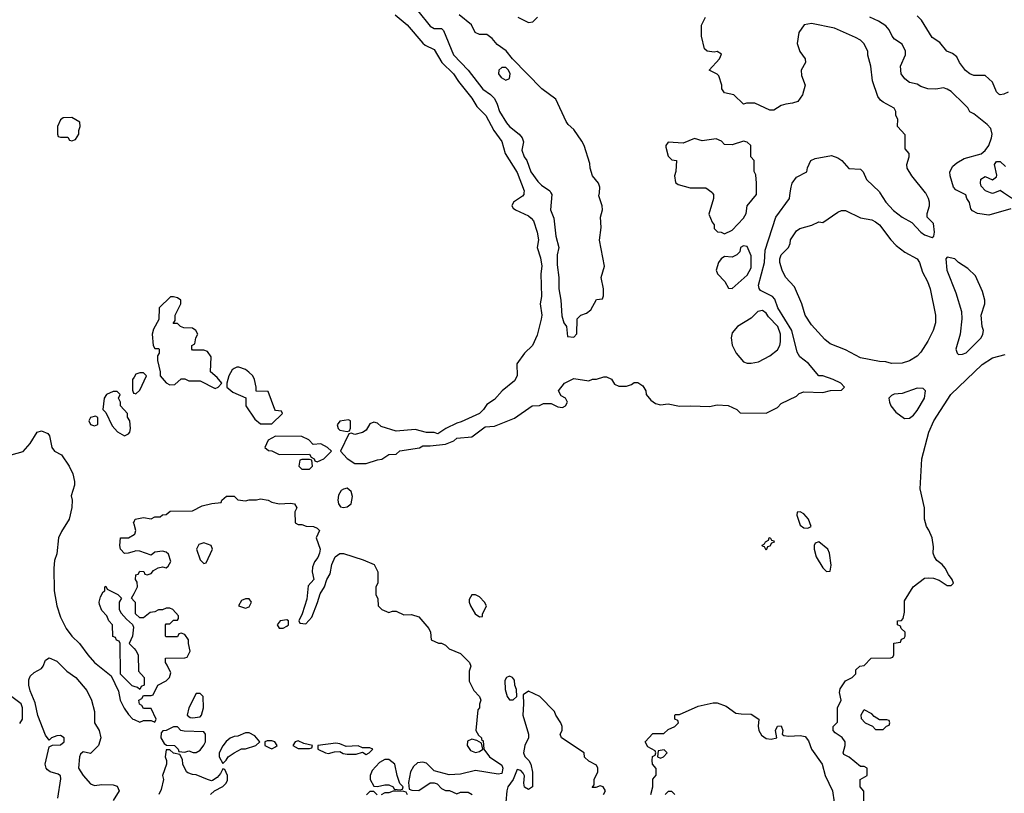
# Model space of a CAD drawing. Header units: inches. Extents: x 1793389 to 1900389, y 320802 to 470796.
# Tile 115 of 256: x 1859394 to 1864612, y 366816 to 370917. Entities that reach past the tile are written whole.
import ezdxf

# ---------------------------------------------------------------- set-up
doc = ezdxf.new("R2010")
doc.units = ezdxf.units.IN
doc.header["$MEASUREMENT"] = 0
for name, color, linetype in [('B8356', 7, 'Continuous'), ('B8357', 7, 'Continuous'), ('B8366', 7, 'Continuous'), ('B8367', 7, 'Continuous')]:
    doc.layers.add(name, color=color, linetype=linetype)

msp = doc.modelspace()

# ---------------------------------------------------------------- linework, layer by layer
at = {"layer": 'B8356', "color": 2}
for points, elevation in [([(1860000, 369022.4), (1859992, 369010), (1859992.7, 368952.7), (1859998, 368938), (1860000, 368937.3)], 218), ([(1859348, 368610), (1859412.5, 368627.5), (1859448.7, 368670), (1859486, 368730), (1859510, 368738), (1859543.6, 368723.6), (1859551.1, 368711.1), (1859564.7, 368650), (1859578, 368630), (1859616, 368610), (1859656, 368550), (1859676, 368510), (1859684.7, 368470), (1859684.7, 368450), (1859666.4, 368393.6), (1859671.3, 368370), (1859671.1, 368331.1), (1859656, 368270), (1859615.2, 368204.8), (1859599.1, 368170), (1859590, 368086), (1859578.8, 368050), (1859574.8, 368010), (1859576, 367890), (1859590.8, 367810), (1859610.7, 367750), (1859641, 367690), (1859671, 367650), (1859710.5, 367610.5), (1859754.8, 367550), (1859791.3, 367510), (1859878.8, 367438.8), (1859918, 367358), (1859927.3, 367310), (1859947.1, 367267.1), (1859970, 367234), (1859994, 367210), (1860000, 367207.3)], 214), ([(1860000, 368242.7), (1859998, 368250), (1860000, 368255)], 214), ([(1860000, 368097.9), (1859968.7, 368088.7), (1859950, 368088), (1859929, 368110), (1859924, 368130), (1859928.7, 368170), (1859970, 368170.8), (1860000, 368187.7)], 214), ([(1860000, 367383.1), (1859990, 367386), (1859928.4, 367448.4), (1859926, 367610), (1859922, 367622), (1859907.3, 367627.3), (1859902, 367642), (1859887.3, 367647.3), (1859886, 367710), (1859866, 367730), (1859856.4, 367756.4), (1859830, 367786), (1859816.4, 367816.4), (1859815.3, 367830), (1859823.1, 367856.9), (1859836.4, 367883.6), (1859846, 367890), (1859846, 367910), (1859850, 367914), (1859858, 367898), (1859914, 367870), (1859934, 367850), (1859922, 367830), (1859922, 367790), (1859931.6, 367771.6), (1859959.6, 367739.6), (1859991.3, 367711.3), (1859996.9, 367696.9), (1859991.6, 367648.4), (1859974, 367610), (1860000, 367584)], 214), ([(1860000, 367835.1), (1859986, 367850), (1860000, 367876.3)], 214), ([(1859597, 366790), (1859612.9, 366892.9), (1859609.4, 366909.4), (1859598, 366918), (1859555.3, 366930), (1859541.5, 366941.5), (1859534, 366950), (1859528.7, 366970), (1859550, 367062), (1859568.4, 367071.6), (1859610, 367074), (1859629.2, 367090), (1859629, 367110), (1859610, 367122.7), (1859590, 367120.9), (1859562, 367110), (1859550, 367098), (1859530, 367124), (1859490, 367229), (1859476.2, 367296.2), (1859450, 367359), (1859442.9, 367390), (1859442.9, 367417.1), (1859450, 367438), (1859470, 367456), (1859510, 367478), (1859519, 367490), (1859530, 367522), (1859550, 367534), (1859590, 367516), (1859644, 367464), (1859691.3, 367430), (1859750, 367362), (1859774.8, 367310), (1859791, 367250), (1859790.8, 367190), (1859814.8, 367150), (1859824.7, 367110), (1859811.3, 367070), (1859770, 367028), (1859730, 367035.3), (1859716.9, 367023.1), (1859711.1, 367008.9), (1859706, 366950), (1859731, 366910), (1859770, 366866), (1859790, 366858), (1859830, 366862.8), (1859890, 366862), (1859910, 366854), (1859922, 366830), (1859890, 366778)], 210), ([(1859394, 367186), (1859408, 367210), (1859408.7, 367270), (1859402, 367290), (1859338, 367338)], 214)]:
    msp.add_lwpolyline(points, dxfattribs=dict(at, elevation=elevation))
at = {"layer": 'B8356', "color": 2, "elevation": 218}
for points in [[(1859910, 368946), (1859890, 368946), (1859854, 368930), (1859842, 368910), (1859834, 368850), (1859850, 368834), (1859883.6, 368763.6), (1859911.6, 368731.6), (1859950, 368712), (1859970, 368722), (1859978, 368730), (1859982, 368750), (1859978, 368790), (1859966, 368810), (1859966, 368830), (1859928, 368870), (1859928, 368890), (1859918, 368910), (1859926, 368930)], [(1859795.3, 368815.3), (1859770, 368808), (1859761, 368790), (1859770, 368772), (1859790, 368764.7), (1859808, 368772), (1859808, 368808)]]:
    msp.add_lwpolyline(points, close=True, dxfattribs=at)
at = {"layer": 'B8357', "color": 2, "elevation": 218}
msp.add_lwpolyline([(1859670, 370398), (1859623.6, 370396.4), (1859610, 370386), (1859594, 370350), (1859594, 370310), (1859598, 370298), (1859610, 370294), (1859650, 370294), (1859658, 370278), (1859670, 370274), (1859690, 370282), (1859708, 370310), (1859708, 370330), (1859715.3, 370350), (1859713.6, 370373.6)], close=True, dxfattribs=at)
at = {"layer": 'B8366', "color": 2}
for points, elevation in [([(1862066.4, 370000), (1862066, 369990), (1862059.1, 369980.9), (1862011.3, 369950), (1862002.8, 369930), (1862010, 369918), (1862022, 369910), (1862090, 369877.3), (1862104.9, 369864.9), (1862116.3, 369850), (1862137.1, 369790), (1862143, 369750), (1862137.3, 369710), (1862154.6, 369654.6), (1862160.5, 369610), (1862155.5, 369570), (1862159.3, 369450), (1862153, 369410), (1862160.5, 369350), (1862158, 369330), (1862136.1, 369243.9), (1862111, 369190), (1862070, 369149), (1862028, 369092), (1862030.4, 369029.6), (1862016.8, 369003.2), (1861950.6, 368949.4), (1861910, 368904), (1861870, 368878), (1861851.3, 368850), (1861830, 368828.7), (1861734.4, 368785.6), (1861710, 368779), (1861652, 368750), (1861610, 368722), (1861590, 368728), (1861550, 368728), (1861490, 368744), (1861390, 368735.3), (1861310, 368761.2), (1861290, 368779), (1861270, 368784), (1861250, 368774), (1861230, 368742), (1861210, 368728.7), (1861170, 368718), (1861150, 368726), (1861138, 368722), (1861094, 368630), (1861130, 368591.3), (1861170, 368564.7), (1861230, 368564.7), (1861290, 368584.7), (1861312.9, 368587.1), (1861350, 368612), (1861390, 368614), (1861408.4, 368631.6), (1861512.7, 368647.3), (1861530, 368658), (1861570, 368658), (1861650, 368667.3), (1861695.1, 368684.9), (1861710, 368698), (1861790, 368706), (1861861.2, 368758.8), (1861910, 368762.8), (1862016, 368804), (1862110, 368871), (1862148.4, 368871.6), (1862170, 368882), (1862210, 368882), (1862245.4, 368865.4), (1862270, 368862), (1862286, 368870), (1862298, 368890), (1862286, 368910), (1862263.1, 368923.1), (1862248.7, 368950), (1862282, 368990), (1862330, 369014.8), (1862410, 369002), (1862430, 369011.3), (1862450, 369011.3), (1862490, 369024.7), (1862503.6, 369023.6), (1862530, 369012), (1862545.4, 368985.4), (1862570, 368974), (1862610, 368974), (1862636.4, 368983.6), (1862650, 368994), (1862670, 368994), (1862696.9, 368976.9), (1862712, 368950), (1862714, 368930), (1862739.6, 368899.6), (1862762.8, 368882.8), (1862790, 368876), (1862830, 368880.7), (1862890, 368867.7), (1862950, 368870.7), (1863050, 368866), (1863090, 368874.8), (1863148.4, 368871.6), (1863194, 368850), (1863212.7, 368832.7), (1863350, 368832), (1863410, 368862), (1863430, 368882), (1863510, 368922), (1863524.7, 368935.3), (1863550, 368944.7), (1863650, 368941), (1863691.6, 368951.6), (1863750, 368954), (1863766, 368970), (1863746, 368990), (1863706, 369010), (1863650, 369028.7), (1863629.1, 369029.1), (1863574.8, 369094.8), (1863529.2, 369130), (1863514.2, 369154.2), (1863485.6, 369270), (1863412, 369390), (1863396.1, 369436.1), (1863384, 369450), (1863320.7, 369480.7), (1863312.3, 369492.3), (1863309.5, 369509.5), (1863340.4, 369630), (1863344.7, 369695.3), (1863401.2, 369870), (1863473.2, 369970), (1863477.6, 370000)], 218), ([(1862209, 370000), (1862214, 369990), (1862207.7, 369910), (1862224.5, 369864.5), (1862236, 369770), (1862250.7, 369710), (1862242.8, 369670), (1862242.5, 369617.5), (1862250.8, 369550), (1862250.7, 369490), (1862262, 369430), (1862267.1, 369347.1), (1862278, 369310), (1862292, 369290), (1862298, 369238), (1862330, 369234), (1862347.3, 369252.7), (1862349.1, 369330.9), (1862368, 369350), (1862398, 369362), (1862420.2, 369379.8), (1862450, 369434), (1862482, 369438), (1862487.3, 369452.7), (1862488, 369490), (1862475.3, 369550), (1862494, 369610), (1862467.5, 369747.5), (1862475.5, 369815.5), (1862472.7, 369870), (1862482, 369910), (1862480.7, 369930), (1862464.1, 369984.1), (1862465.9, 370000)], 222), ([(1863063.6, 370000), (1863071.3, 369990), (1863071.3, 369970), (1863045.4, 369885.4), (1863063.6, 369843.6), (1863074, 369830), (1863074, 369810), (1863092.7, 369792.7), (1863111.6, 369791.6), (1863130, 369782), (1863170, 369802), (1863230, 369864.7), (1863244, 369890), (1863249.5, 369930.5), (1863299, 369990), (1863299, 370000)], 222), ([(1863952.9, 370000), (1863984, 369950), (1864024.8, 369904.8), (1864070, 369870.4), (1864122, 369842), (1864170, 369791), (1864190, 369776), (1864230, 369762), (1864238, 369770), (1864242, 369790), (1864237.2, 369837.2), (1864204, 369870), (1864203.7, 369890), (1864215.6, 369930), (1864216.2, 369950), (1864209.5, 369970), (1864196.6, 369996.6), (1864193.9, 370000)], 218), ([(1864646, 369914), (1864530, 369880.9), (1864470, 369889.2), (1864443.7, 369903.7), (1864435.1, 369915.1), (1864427.2, 369947.2), (1864413.2, 369970), (1864409, 369989), (1864387.4, 370000)], 214), ([(1864560.7, 370000), (1864550, 369995.6), (1864538.6, 370000)], 210), ([(1864697, 370000), (1864699.1, 369990), (1864692.8, 369967.2), (1864650, 369971.8), (1864607.9, 370000)], 210), ([(1863868, 366710), (1863867.3, 366827.3), (1863848, 366850), (1863848, 366890), (1863886, 366910), (1863886, 366950), (1863870, 366958), (1863850, 366958), (1863790, 367008), (1863762, 367022), (1863758, 367030), (1863768.7, 367070), (1863768.7, 367090), (1863752.9, 367112.9), (1863716.4, 367136.4), (1863706, 367150), (1863706, 367170), (1863727.3, 367192.7), (1863728, 367270), (1863748, 367310), (1863738, 367350), (1863742, 367370), (1863770, 367412), (1863806, 367430), (1863826, 367450), (1863826, 367470), (1863846, 367490), (1863870, 367494), (1863907.3, 367532.7), (1864010, 367534), (1864022, 367538), (1864026, 367550), (1864027.3, 367612.7), (1864062, 367618), (1864067.3, 367632.7), (1864082, 367638), (1864086, 367650), (1864086, 367670), (1864066, 367690), (1864062, 367702), (1864046, 367710), (1864046, 367730), (1864068, 367732), (1864076.4, 367743.6), (1864083.1, 367776.9), (1864083.1, 367836.9), (1864129.3, 367910.7), (1864190, 367956), (1864210, 367958.8), (1864237.3, 367957.3), (1864266.4, 367946.4), (1864310, 367918), (1864330, 367918), (1864342, 367930), (1864335.3, 367950), (1864316, 367976), (1864299, 368010), (1864282, 368030), (1864255.3, 368050), (1864242, 368070), (1864235.3, 368090), (1864236.5, 368123.5), (1864229.2, 368170), (1864211.9, 368211.9), (1864199, 368230), (1864188.7, 368270), (1864189, 368330), (1864166, 368430), (1864175.1, 368590), (1864212.7, 368730), (1864239.3, 368790), (1864329.2, 368930), (1864494, 369090), (1864550, 369124), (1864617.2, 369142.8)], 214), ([(1860000, 368937.3), (1860010, 368934), (1860030, 368954), (1860066, 369030), (1860050, 369046), (1860030, 369046), (1860010, 369038), (1860000, 369022.4)], 218), ([(1860000, 368255), (1860006, 368270), (1860050, 368278), (1860090, 368272), (1860110, 368282), (1860138, 368282), (1860150, 368292), (1860170, 368294), (1860191.6, 368311.6), (1860310, 368314), (1860360.4, 368339.6), (1860412.7, 368352.7), (1860462, 368358), (1860466, 368370), (1860490, 368390.8), (1860530, 368391), (1860550, 368372), (1860590, 368366), (1860610, 368371.3), (1860648.4, 368371.6), (1860670, 368378), (1860710, 368371), (1860730, 368358.8), (1860770, 368350.6), (1860830, 368354), (1860850.6, 368350.6), (1860862, 368330), (1860851.6, 368308.4), (1860854, 368250), (1860870, 368242), (1860890, 368242), (1860911.6, 368231.6), (1860951.1, 368231.1), (1860970, 368222), (1860982, 368210), (1860964.7, 368170), (1860986.8, 368110), (1860982.8, 368090), (1860974.4, 368065.6), (1860956.9, 368043.1), (1860945.4, 368014.6), (1860944.7, 367990), (1860952, 367950), (1860923.6, 367916.4), (1860915.3, 367844.7), (1860891.6, 367768.4), (1860874, 367730), (1860878, 367718), (1860910, 367714), (1860942, 367750), (1860972.5, 367827.5), (1860985.6, 367874.4), (1861008.7, 367910), (1861022, 367950), (1861040.2, 367979.8), (1861049, 368030), (1861065.2, 368070), (1861090, 368086.8), (1861110, 368086.8), (1861213.7, 368053.7), (1861272, 368030), (1861292, 367990), (1861292, 367930), (1861282, 367910), (1861282, 367870), (1861292.7, 367847.3), (1861294, 367810), (1861314, 367790), (1861350, 367774), (1861370, 367782), (1861390, 367782), (1861430, 367762), (1861470, 367764.7), (1861510, 367751), (1861562, 367690), (1861572, 367670), (1861574, 367630), (1861612.7, 367612.7), (1861630, 367612), (1861650, 367602), (1861670, 367582), (1861730, 367558), (1861778, 367510), (1861784.7, 367490), (1861776, 367464), (1861776, 367410), (1861801, 367361), (1861831.3, 367330), (1861838, 367310), (1861831, 367289), (1861830.6, 367269.4), (1861822, 367258), (1861811.3, 367150), (1861824.7, 367124.7), (1861842, 367110), (1861842, 367102), (1861850, 367094), (1861854, 367050), (1861884.7, 367010), (1861950, 366964.7), (1861954.9, 366950), (1861950, 366922), (1861930, 366917.2), (1861810, 366937.2), (1861730, 366917.2), (1861670, 366914), (1861590, 366935.3), (1861550, 366975.3), (1861530, 366982), (1861502, 366978), (1861481.4, 366958.6), (1861466, 366930), (1861454, 366874), (1861458, 366838), (1861472.7, 366832.7), (1861510, 366832), (1861570, 366871.3), (1861590, 366871.3), (1861606, 366866), (1861630, 366842), (1861650, 366832), (1861671.1, 366831.1), (1861710, 366814), (1861730, 366822), (1861770, 366822), (1861792, 366810)], 214), ([(1860000, 368187.7), (1860004, 368190), (1860009, 368210), (1860000, 368242.7)], 214), ([(1860000, 367876.3), (1860018, 367910), (1860016.4, 367936.4), (1860008, 367950), (1860010, 367974), (1860022, 367978), (1860030, 367994), (1860051.3, 367991.3), (1860058, 367978), (1860070, 367974), (1860090, 367982), (1860103.1, 367996.9), (1860128.7, 368011.3), (1860150, 368016), (1860170, 368012), (1860180.4, 368019.6), (1860194.6, 368045.4), (1860183.1, 368083.1), (1860170, 368095.3), (1860150, 368099), (1860110, 368094), (1860090, 368078), (1860030, 368099.5), (1860010, 368100.9), (1860000, 368097.9)], 214), ([(1860000, 367207.3), (1860030, 367194), (1860050, 367202), (1860090, 367202), (1860110, 367194), (1860118, 367210), (1860090, 367266), (1860050, 367266), (1860042, 367282), (1860028.4, 367288.4), (1860026, 367310), (1860042, 367318), (1860050, 367334), (1860090, 367334), (1860102, 367338), (1860126, 367390), (1860170, 367412), (1860188, 367430), (1860194.6, 367454.6), (1860176.4, 367496.4), (1860166, 367510), (1860167.3, 367532.7), (1860270, 367534), (1860282, 367538), (1860298, 367570), (1860288, 367610), (1860288, 367630), (1860270, 367658), (1860250, 367666), (1860238, 367662), (1860230, 367646), (1860170, 367646), (1860166, 367650), (1860166, 367710), (1860170, 367714), (1860190, 367714), (1860210, 367734), (1860230, 367734), (1860236.4, 367743.6), (1860236.4, 367756.4), (1860206, 367790), (1860190, 367798), (1860170, 367798), (1860150, 367788), (1860130, 367788), (1860110, 367778), (1860086, 367774), (1860050, 367746), (1860030, 367746), (1860008.4, 367768.4), (1860007.3, 367827.3), (1860000, 367835.1)], 214), ([(1860000, 367584), (1860010, 367574), (1860022, 367550), (1860023.6, 367463.6), (1860054, 367430), (1860054, 367390), (1860038, 367382), (1860030, 367366), (1860018, 367378), (1860000, 367383.1)], 214), ([(1862488, 366810), (1862498, 366830), (1862486, 366850), (1862470, 366855.3), (1862447.3, 366847.3), (1862427.3, 366847.3), (1862438, 366862), (1862438, 366890), (1862458, 366930), (1862458, 366950), (1862450, 366966), (1862410, 366986), (1862388, 367008), (1862386, 367030), (1862266, 367110), (1862258, 367130), (1862268.7, 367150), (1862269, 367170), (1862262, 367190), (1862235.3, 367230), (1862228.7, 367250), (1862150, 367328.7), (1862090, 367358), (1862062, 367338), (1862064.7, 367290), (1862061, 367230), (1862091.3, 367130), (1862091.3, 367110), (1862071, 367070), (1862064.7, 367030), (1862071.1, 367011.1), (1862092, 366990), (1862102, 366970), (1862111.1, 366928.9), (1862111.3, 366850), (1862090, 366837.2), (1862070, 366849.2), (1862065.2, 366870), (1862068.9, 366908.9), (1862063.1, 366923.1), (1862050, 366938), (1862030, 366942), (1862008.8, 366890), (1861981.7, 366850), (1861976.5, 366830), (1861960.1, 366650)], 218), ([(1862738, 366810), (1862748.7, 366850), (1862748.9, 366891.1), (1862767.3, 366912.7), (1862767.3, 366947.3), (1862748, 366970), (1862746, 366990), (1862748, 367012), (1862762, 367018), (1862766, 367030), (1862762, 367042), (1862723.1, 367063.1), (1862708, 367090), (1862750, 367134), (1862807.3, 367132.7), (1862830, 367154), (1862866, 367170), (1862886, 367190), (1862882, 367202), (1862866, 367210), (1862866, 367230), (1862870, 367234), (1862890, 367234), (1862990, 367278), (1863070, 367296), (1863090, 367296), (1863138, 367278), (1863190, 367242), (1863216.9, 367236.9), (1863270, 367236), (1863312, 367210), (1863307.3, 367172.7), (1863310.6, 367150), (1863325.1, 367125.1), (1863350, 367107.3), (1863377.2, 367102.8), (1863406, 367110), (1863399, 367150), (1863410, 367172), (1863430, 367174), (1863438, 367150), (1863434, 367130), (1863443.6, 367123.6), (1863470, 367118.8), (1863530, 367122.8), (1863557.3, 367117.3), (1863574, 367094), (1863590.8, 367050), (1863646.8, 366970), (1863662.8, 366910), (1863701, 366830), (1863711.3, 366770)], 214), ([(1860406, 366810), (1860426, 366830), (1860470, 366852), (1860488, 366870), (1860494.6, 366885.4), (1860495.3, 366910), (1860482, 366942), (1860470, 366946), (1860458.8, 366921.2), (1860439.8, 366900.2), (1860416, 366884), (1860410, 366882), (1860390, 366888.7), (1860330, 366914), (1860310, 366915.3), (1860284.7, 366924.7), (1860278, 366930), (1860258, 366970), (1860256.4, 366996.4), (1860242, 367022), (1860208.4, 367028.4), (1860190, 367046), (1860170, 367046), (1860164.7, 367010), (1860172, 366990), (1860172, 366970), (1860151.3, 366910), (1860156, 366890), (1860143.5, 366836.5), (1860131.3, 366810)], 214), ([(1861289.1, 366809.1), (1861270, 366826), (1861250, 366826), (1861231.6, 366808.4)], 214), ([(1861450, 366808), (1861442, 366822), (1861430, 366826), (1861390, 366828), (1861372.7, 366827.3), (1861350, 366818), (1861330, 366818), (1861310, 366809)], 214), ([(1862866, 366810), (1862850, 366826), (1862830, 366826), (1862814, 366810)], 214)]:
    msp.add_lwpolyline(points, dxfattribs=dict(at, elevation=elevation))
for points, elevation in [([(1864014.6, 369094.6), (1863984, 369104), (1863950, 369106), (1863850, 369125.2), (1863770, 369166.6), (1863690, 369199), (1863661.5, 369221.5), (1863590, 369299), (1863557.2, 369350), (1863539, 369410), (1863500.2, 369500.2), (1863452.9, 369552.9), (1863434, 369590), (1863422.7, 369630), (1863422.7, 369650), (1863429.2, 369670), (1863469, 369710), (1863477.2, 369730), (1863479, 369750), (1863510, 369798), (1863529.3, 369810.7), (1863592.3, 369827.7), (1863630, 369844.7), (1863650, 369842), (1863730, 369896), (1863750, 369906), (1863770, 369906), (1863850, 369866.8), (1863910, 369856), (1863930, 369846), (1863951, 369830), (1864011.3, 369750), (1864039.8, 369719.8), (1864084.1, 369684.1), (1864150.8, 369650), (1864162.8, 369630), (1864178.8, 369578.8), (1864204.7, 369530), (1864218.8, 369490), (1864247.3, 369350), (1864247.3, 369310), (1864234.8, 369270), (1864207.5, 369212.5), (1864170, 369155.3), (1864150, 369134), (1864110, 369109.3), (1864070, 369096)], 214), ([(1863230, 369718), (1863214, 369710), (1863210, 369686), (1863194, 369670), (1863170, 369658), (1863130, 369662), (1863111, 369649), (1863098, 369630), (1863084.7, 369590), (1863092, 369570), (1863131.3, 369530), (1863150, 369494), (1863170, 369492), (1863250, 369562.8), (1863270, 369602), (1863270, 369666), (1863250, 369715.3)], 222), ([(1864310, 369658), (1864302, 369650), (1864307.7, 369590), (1864355.5, 369470), (1864385.5, 369370), (1864387.9, 369332.1), (1864378.8, 369250), (1864356, 369170), (1864362, 369150), (1864370, 369142), (1864390, 369144.7), (1864410, 369151.3), (1864488.7, 369230), (1864499, 369250), (1864502, 369270), (1864495.3, 369290), (1864489.2, 369350), (1864508.7, 369410), (1864508.7, 369430), (1864496.5, 369476.5), (1864458.9, 369558.9), (1864418.9, 369598.9), (1864369.4, 369629.4), (1864350, 369648.7)], 218), ([(1860210, 369448), (1860192.7, 369447.3), (1860134, 369390), (1860131.6, 369328.4), (1860103.5, 369276.5), (1860096, 369250), (1860102, 369190), (1860110, 369174), (1860130, 369174), (1860134, 369170), (1860134, 369150), (1860124.7, 369135.3), (1860124.7, 369110), (1860138, 369050), (1860138, 369030), (1860170, 368992), (1860190, 368982), (1860216.4, 368983.6), (1860250, 369014), (1860270, 369014), (1860290, 369002), (1860350, 369002), (1860430, 368962), (1860446, 368970), (1860466, 368990), (1860440.4, 369020.4), (1860406, 369050), (1860408, 369130), (1860390, 369158), (1860370, 369166), (1860310, 369166), (1860306, 369170), (1860306, 369190), (1860322, 369198), (1860328, 369230), (1860338, 369250), (1860328, 369270), (1860310, 369282), (1860263.1, 369283.1), (1860246, 369290), (1860230, 369306), (1860207.3, 369307.3), (1860218, 369322), (1860218, 369350), (1860248, 369410), (1860248, 369430), (1860230, 369442)], 218), ([(1863330, 369376.2), (1863306, 369370), (1863270, 369335.3), (1863198, 369290), (1863170, 369258), (1863164, 369230), (1863170, 369192), (1863190.7, 369150), (1863230, 369102.8), (1863250, 369096), (1863270, 369096), (1863310, 369102.8), (1863370, 369136), (1863410, 369166.8), (1863422.7, 369190), (1863426.6, 369210), (1863425.6, 369250), (1863411.2, 369290), (1863362, 369342), (1863350, 369361.2)], 222), ([(1860544.7, 369075.3), (1860530, 369068), (1860519.6, 369060.4), (1860502, 369030), (1860491.3, 368990), (1860492, 368970), (1860522.8, 368942.8), (1860592.7, 368912.7), (1860592, 368870), (1860639.6, 368799.6), (1860670, 368774), (1860730, 368774), (1860786, 368830), (1860782, 368842), (1860750, 368846), (1860746, 368850), (1860710, 368946), (1860647.3, 368947.3), (1860648, 368970), (1860638, 369010), (1860629, 369029), (1860609.1, 369049.1), (1860590, 369062), (1860554.6, 369074.6)], 218), ([(1864150, 368964), (1864070, 368936), (1864027.9, 368932.1), (1864014.4, 368925.6), (1864001, 368910), (1864002.8, 368890), (1864010.8, 368870), (1864037.5, 368837.5), (1864083.5, 368803.5), (1864110, 368804.7), (1864130, 368821), (1864150, 368846), (1864189, 368910), (1864195.3, 368950), (1864182, 368962)], 218), ([(1861136, 368796), (1861090, 368788.7), (1861076, 368770), (1861082, 368750), (1861090, 368742), (1861130, 368734), (1861142, 368738), (1861148, 368752), (1861148, 368790)], 218), ([(1860750, 368708.7), (1860711.6, 368688.4), (1860694, 368650), (1860712.7, 368632.7), (1860730, 368632), (1860770, 368612), (1860930, 368614), (1860938, 368598), (1860954, 368590), (1860958, 368578), (1860970, 368574), (1860990, 368582), (1861006, 368590), (1861046, 368630), (1861026, 368650), (1860990, 368668), (1860950, 368666), (1860926, 368690), (1860890, 368708)], 218), ([(1860930, 368586), (1860890, 368586), (1860878, 368582), (1860874, 368550), (1860890, 368534), (1860930, 368534), (1860946, 368550), (1860942, 368582)], 218), ([(1861130, 368434), (1861110, 368429.3), (1861098.5, 368421.5), (1861083.8, 368396.2), (1861080.7, 368370), (1861084, 368350), (1861094.4, 368334.4), (1861110, 368330.7), (1861130, 368334), (1861150, 368351.3), (1861157.6, 368390), (1861150, 368415.3)], 218), ([(1863530, 368308), (1863514, 368306), (1863512, 368290), (1863530, 368238), (1863550, 368222.8), (1863570, 368221), (1863588, 368230), (1863574, 368270), (1863550, 368298)], 218), ([(1860370, 368144), (1860344, 368136), (1860331.3, 368110), (1860350, 368054), (1860370, 368034), (1860382, 368038), (1860415.3, 368110), (1860408, 368130)], 214), ([(1863350, 368106), (1863342, 368122), (1863330, 368126), (1863328.4, 368131.6), (1863342, 368138), (1863346, 368150), (1863362, 368158), (1863366, 368170), (1863371.6, 368171.6), (1863378, 368158), (1863390, 368154), (1863391.6, 368148.4), (1863378, 368142), (1863370, 368126), (1863358, 368122)], 214), ([(1863630, 368149), (1863610, 368142), (1863604, 368130), (1863604, 368110), (1863614.8, 368070), (1863650, 368012), (1863670, 367992), (1863690, 367994), (1863694.6, 368025.4), (1863685.2, 368090), (1863676, 368110)], 218), ([(1860610, 367848), (1860590, 367848), (1860570, 367838), (1860554, 367810), (1860590, 367798), (1860610, 367804.7), (1860622, 367830)], 214), ([(1861810, 367868), (1861790, 367868), (1861776.9, 367843.1), (1861776, 367830), (1861782.8, 367810), (1861807.5, 367767.5), (1861830, 367752), (1861846, 367754), (1861846, 367766), (1861868, 367810), (1861858, 367830), (1861830, 367858)], 218), ([(1860810, 367735.3), (1860774, 367730), (1860758, 367710), (1860770, 367692), (1860790, 367692), (1860810, 367702), (1860818, 367710), (1860818, 367730)], 214), ([(1861990, 367438), (1861974, 367430), (1861965.4, 367414.6), (1861966.4, 367366.4), (1861978, 367330), (1861990, 367312), (1862010, 367312), (1862028, 367330), (1862027.3, 367367.3), (1862018, 367390), (1862016.4, 367416.4), (1862006, 367430)], 218), ([(1860350, 367346), (1860330, 367346), (1860291.1, 367268.9), (1860282, 367230), (1860298, 367218), (1860310, 367216), (1860350, 367222), (1860358, 367230), (1860368, 367270), (1860366, 367330)], 214), ([(1863870, 367258), (1863865.4, 367254.6), (1863852, 367230), (1863852.7, 367212.7), (1863874, 367190), (1863912.7, 367172.7), (1863930, 367154), (1863970, 367154), (1863987.3, 367172.7), (1864002, 367178), (1864006, 367190), (1864002, 367202), (1863990, 367206), (1863950, 367206), (1863923.1, 367223.1), (1863910, 367238)], 214), ([(1860210, 367168.7), (1860170, 367148.7), (1860152, 367148), (1860143.6, 367136.4), (1860142, 367110), (1860159.6, 367079.6), (1860171.6, 367071.6), (1860214, 367070), (1860234, 367050), (1860238, 367038), (1860270, 367034), (1860290, 367042), (1860312.7, 367032.7), (1860330, 367032), (1860350, 367044.7), (1860370, 367071.3), (1860378, 367090), (1860379, 367130), (1860370, 367142), (1860266.3, 367146.3), (1860248, 367150), (1860230, 367168)], 214), ([(1860610, 367137.2), (1860590, 367137.2), (1860550, 367119), (1860530, 367117.2), (1860510, 367109), (1860488.3, 367091.7), (1860470, 367068.7), (1860451, 367030), (1860451.3, 367010), (1860470, 366974), (1860488.4, 366991.6), (1860498, 367010), (1860530, 367031.3), (1860570, 367052), (1860590, 367052), (1860646, 367070), (1860666, 367090), (1860640.2, 367120.2)], 214), ([(1860730, 367095.3), (1860704.7, 367095.3), (1860694, 367090), (1860694, 367070), (1860718, 367058), (1860730, 367052), (1860750, 367062), (1860758, 367070), (1860746, 367090)], 214), ([(1860870, 367095.3), (1860854, 367090), (1860842, 367070), (1860870, 367054), (1860930, 367054), (1860942, 367058), (1860946, 367070), (1860900.4, 367080.4)], 214), ([(1861790, 367104), (1861767.1, 367092.9), (1861764.7, 367070), (1861783.5, 367043.5), (1861810, 367032), (1861830, 367038), (1861848, 367050), (1861842, 367082), (1861816.4, 367096.4)], 214), ([(1861070, 367082), (1860974, 367070), (1860974, 367050), (1861014, 367030), (1861030, 367026.8), (1861063.1, 367036.9), (1861090, 367038), (1861107.7, 367027.7), (1861130, 367024), (1861176.5, 367023.5), (1861210, 367034), (1861230, 367022), (1861246, 367030), (1861266, 367050), (1861250, 367058), (1861210, 367058), (1861188.4, 367068.4), (1861124, 367064), (1861090, 367079)], 214), ([(1862810, 367046), (1862778, 367042), (1862774, 367010), (1862790, 367002), (1862806, 367010), (1862826, 367030)], 214), ([(1861350, 366995.3), (1861330, 366995.3), (1861300.7, 366979.3), (1861262, 366938), (1861251.3, 366910), (1861252, 366890), (1861270, 366854), (1861290, 366852), (1861330, 366862), (1861350, 366862), (1861374, 366850), (1861378, 366838), (1861410, 366834), (1861422, 366838), (1861426, 366850), (1861408, 366868), (1861394, 366910), (1861382, 366970)], 214)]:
    msp.add_lwpolyline(points, close=True, dxfattribs=dict(at, elevation=elevation))
at = {"layer": 'B8367', "color": 2}
for points, elevation in [([(1861504.4, 370964.4), (1861570, 370882.8), (1861590, 370870.8), (1861630, 370871), (1861639.9, 370859.9), (1861692.7, 370730), (1861770.4, 370650), (1861849, 370549), (1861890, 370520.5), (1861910, 370499.1), (1861924.9, 370470), (1861936.4, 370430), (1861974.4, 370370), (1861990.4, 370350), (1862040.5, 370310), (1862056.3, 370290), (1862064, 370270), (1862055.3, 370224.7), (1862068, 370190), (1862082, 370170), (1862103, 370110), (1862139.2, 370059.2), (1862159.6, 370039.6), (1862204, 370010), (1862209, 370000)], 222), ([(1861383.4, 370943.4), (1861446.8, 370890), (1861530, 370793.4), (1861542.3, 370782.3), (1861590, 370759.1), (1861630.4, 370690), (1861693, 370630), (1861719.1, 370590), (1861790, 370500.7), (1861816.7, 370456.7), (1861864.9, 370410), (1861907.3, 370330), (1861950, 370271), (1861966.9, 370206.9), (1862030, 370106.8), (1862066.8, 370010), (1862066.4, 370000)], 218), ([(1862465.9, 370000), (1862469.3, 370030), (1862461.2, 370050), (1862429.3, 370090), (1862417.2, 370130), (1862414.8, 370154.8), (1862385.2, 370250), (1862373.8, 370273.8), (1862330, 370335.3), (1862301.2, 370361.2), (1862290, 370378), (1862235.3, 370495.3), (1862161.2, 370550), (1862006, 370710), (1861971.8, 370751.8), (1861925.1, 370785.1), (1861897.5, 370817.5), (1861870, 370839), (1861830, 370839), (1861808, 370850), (1861788, 370890), (1861723.1, 370943.1)], 222), ([(1862034, 370930), (1862090, 370902), (1862113.6, 370906.4), (1862138, 370930)], 222), ([(1864193.9, 370000), (1864122, 370090), (1864098, 370130), (1864095.3, 370150), (1864108, 370190), (1864107.3, 370207.3), (1864087.3, 370232.7), (1864087.3, 370307.3), (1864046, 370350), (1864048, 370390), (1864038, 370410), (1864038, 370430), (1864028.4, 370448.4), (1863970, 370479), (1863955.3, 370490), (1863942, 370510), (1863912.9, 370592.9), (1863904, 370670), (1863888.9, 370728.9), (1863888, 370750), (1863868, 370790), (1863850, 370808), (1863823.1, 370823.1), (1863711.5, 370871.5), (1863590, 370897), (1863552, 370890), (1863522.8, 370850), (1863514.8, 370790), (1863527.9, 370747.9), (1863556, 370710), (1863558, 370690), (1863536, 370650), (1863538, 370622), (1863556, 370570), (1863542, 370518), (1863517.3, 370482.7), (1863490, 370474), (1863454, 370470), (1863430, 370462), (1863390, 370438), (1863370, 370438), (1863290, 370475.3), (1863246, 370474), (1863230, 370468.7), (1863178, 370518), (1863130, 370528.7), (1863115.3, 370550), (1863115.3, 370570), (1863099.3, 370619.3), (1863090, 370628.7), (1863048, 370650), (1863102, 370710), (1863114, 370734), (1863090, 370748.7), (1863074.4, 370745.6), (1863038, 370750), (1863023.2, 370763.2), (1863008, 370830), (1863007.3, 370887.3), (1863028, 370930)], 218), ([(1864387.4, 370000), (1864356, 370016), (1864342, 370030), (1864325.2, 370090), (1864324, 370110), (1864340.2, 370139.8), (1864360.9, 370159.1), (1864399.3, 370180.7), (1864490, 370206.8), (1864510, 370222.8), (1864530, 370251), (1864545.1, 370290), (1864547, 370310), (1864540.1, 370340.1), (1864521.6, 370361.6), (1864450, 370418), (1864430, 370428), (1864418, 370450), (1864399, 370470), (1864330, 370536), (1864310, 370549.3), (1864290, 370555.1), (1864249.3, 370549.3), (1864206, 370550), (1864170, 370562), (1864150, 370575.3), (1864110, 370584), (1864084.1, 370604.1), (1864066, 370630), (1864061.2, 370670), (1864089, 370730), (1864089, 370750), (1864070, 370788), (1864030, 370814), (1864017.2, 370830), (1864002.5, 370862.5), (1863984.1, 370884.1), (1863945.2, 370910), (1863899, 370930)], 214), ([(1864633.2, 370533.2), (1864610, 370522.7), (1864590, 370519.3), (1864582.5, 370522.5), (1864570, 370535.3), (1864550, 370585.2), (1864510, 370622), (1864450, 370621.2), (1864430, 370629.2), (1864407.2, 370647.2), (1864375.3, 370690), (1864360.2, 370720.2), (1864338, 370738), (1864308, 370750), (1864270, 370795.3), (1864230, 370822), (1864174.1, 370914.1), (1864150, 370937.6)], 210), ([(1863299, 370000), (1863299, 370050), (1863294.6, 370094.6), (1863287.3, 370112.7), (1863286, 370170), (1863268, 370190), (1863268, 370250), (1863250, 370268), (1863230, 370273.2), (1863170, 370254), (1863130, 370255.3), (1863112.5, 370272.5), (1863084.7, 370284.7), (1863010, 370275.3), (1862970, 370288), (1862910, 370262), (1862830, 370268), (1862818, 370250), (1862818, 370242), (1862830, 370194), (1862850, 370174), (1862874, 370170), (1862872, 370112), (1862864.7, 370090), (1862870, 370054), (1862883.6, 370043.6), (1862946.4, 370026.4), (1863030, 370026), (1863062, 370002), (1863063.6, 370000)], 222), ([(1863477.6, 370000), (1863482, 370030), (1863488.7, 370050), (1863510, 370082), (1863566, 370110), (1863568.4, 370131.6), (1863586, 370170), (1863610, 370182), (1863696.9, 370196.9), (1863730, 370184.7), (1863751.1, 370171.1), (1863787.7, 370127.7), (1863850, 370124.7), (1863864.7, 370110), (1863882, 370070), (1863950, 370004.7), (1863952.9, 370000)], 218), ([(1864538.6, 370000), (1864512.7, 370010), (1864490, 370034), (1864485.1, 370050), (1864488.2, 370071.8), (1864510, 370085.5), (1864550, 370068.5), (1864570, 370084), (1864572.9, 370092.9), (1864560.9, 370150), (1864570, 370166), (1864590, 370164.9), (1864618.7, 370138.7)], 210), ([(1864607.9, 370000), (1864590, 370012), (1864560.7, 370000)], 210)]:
    msp.add_lwpolyline(points, dxfattribs=dict(at, elevation=elevation))
at = {"layer": 'B8367', "color": 2, "elevation": 226}
msp.add_lwpolyline([(1861950, 370663.7), (1861934, 370650), (1861930.7, 370630), (1861946, 370610), (1861970, 370597.3), (1861990, 370604.7), (1861993.6, 370630), (1861984.5, 370650), (1861970, 370662.9)], close=True, dxfattribs=at)

doc.saveas('drawing.dxf')
